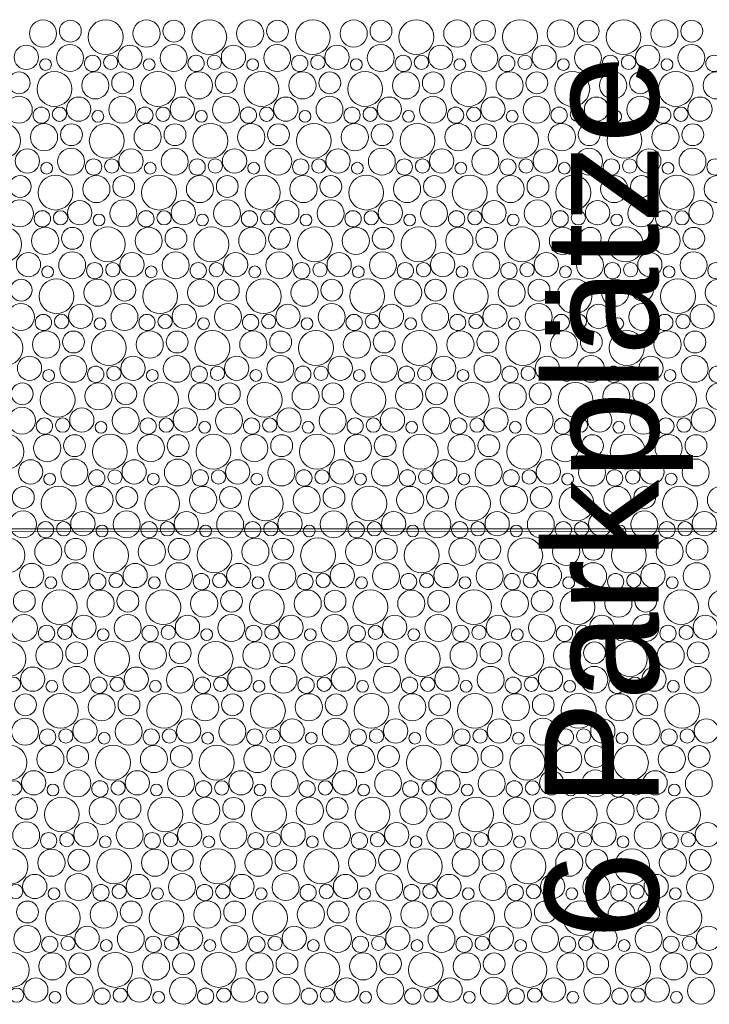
# Model space of a CAD drawing. Header units: metres. Extents: x -167 to 338, y -186 to 508.
# Tile 141 of 256: x 73.89 to 76.31, y 26.08 to 29.54. Entities that reach past the tile are written whole.
import ezdxf
from ezdxf.enums import TextEntityAlignment as Align

# ---------------------------------------------------------------- set-up
doc = ezdxf.new("R2010")
doc.units = ezdxf.units.M
doc.header["$MEASUREMENT"] = 0
doc.linetypes.add('Öffnungslinie Tür Fenster', pattern=[0.23, 0.15, -0.08])
for name, color, linetype in [('60 Gelände 2D Übersicht', 7, 'Continuous'), ('60 Stellplätze', 7, 'Continuous'), ('90 Allgemein Beschriftung', 7, 'Continuous')]:
    doc.layers.add(name, color=color, linetype=linetype)
doc.styles.add('ERSTELLTER_STIL_1', font='arial.ttf')
doc.styles.add('ERSTELLTER_STIL_2', font='arial.ttf')

# ---------------------------------------------------------------- blocks, each defined once
blk = doc.blocks.new('*X45', base_point=(27236.1321, 33357.279))
at = {"layer": '60 Gelände 2D Übersicht', "color": 9, "linetype": 'Continuous', "lineweight": 18}
for centre, radius in [((73.9718, 29.4934), 0.0477), ((74.0679, 29.5022), 0.0384), ((74.192, 29.481), 0.0612), ((74.3356, 29.4934), 0.0477), ((74.4316, 29.5022), 0.0384), ((74.5557, 29.481), 0.0612), ((74.6993, 29.4934), 0.0477), ((74.7953, 29.5022), 0.0384), ((74.9194, 29.481), 0.0612), ((75.063, 29.4934), 0.0477), ((75.159, 29.5022), 0.0384), ((75.2831, 29.481), 0.0612), ((75.4267, 29.4934), 0.0477), ((75.5227, 29.5022), 0.0384), ((75.6468, 29.481), 0.0612), ((75.7904, 29.4934), 0.0477), ((75.8864, 29.5022), 0.0384), ((76.0105, 29.481), 0.0612), ((76.1541, 29.4934), 0.0477), ((76.2501, 29.5022), 0.0384), ((73.9134, 29.41), 0.0426), ((74.0669, 29.4079), 0.0473), ((74.2771, 29.41), 0.0426), ((74.4306, 29.4079), 0.0473), ((74.6408, 29.41), 0.0426), ((74.7943, 29.4079), 0.0473), ((75.0045, 29.41), 0.0426), ((75.158, 29.4079), 0.0473), ((75.3682, 29.41), 0.0426), ((75.5217, 29.4079), 0.0473), ((75.7319, 29.41), 0.0426), ((75.8854, 29.4079), 0.0473), ((76.0956, 29.41), 0.0426), ((76.2491, 29.4079), 0.0473), ((73.9808, 29.3846), 0.0207), ((74.1459, 29.3888), 0.0286), ((74.2097, 29.3923), 0.0251), ((74.3445, 29.3846), 0.0207), ((74.5096, 29.3888), 0.0286), ((74.5734, 29.3923), 0.0251), ((74.7082, 29.3846), 0.0207), ((74.8733, 29.3888), 0.0286), ((74.9371, 29.3923), 0.0251), ((75.0719, 29.3846), 0.0207), ((75.237, 29.3888), 0.0286), ((75.3008, 29.3923), 0.0251), ((75.4356, 29.3846), 0.0207), ((75.6007, 29.3888), 0.0286), ((75.6646, 29.3923), 0.0251), ((75.7993, 29.3846), 0.0207), ((75.9644, 29.3888), 0.0286), ((76.0283, 29.3923), 0.0251), ((76.163, 29.3846), 0.0207), ((76.3281, 29.3888), 0.0286), ((73.8879, 29.3202), 0.0384), ((74.012, 29.299), 0.0612), ((74.1556, 29.3114), 0.0477), ((74.2516, 29.3202), 0.0384), ((74.3757, 29.299), 0.0612), ((74.5193, 29.3114), 0.0477), ((74.6153, 29.3202), 0.0384), ((74.7394, 29.299), 0.0612), ((74.883, 29.3114), 0.0477), ((74.979, 29.3202), 0.0384), ((75.1031, 29.299), 0.0612), ((75.2467, 29.3114), 0.0477), ((75.3427, 29.3202), 0.0384), ((75.4668, 29.299), 0.0612), ((75.6104, 29.3114), 0.0477), ((75.7064, 29.3202), 0.0384), ((75.8305, 29.299), 0.0612), ((75.9741, 29.3114), 0.0477), ((76.0701, 29.3202), 0.0384), ((76.1942, 29.299), 0.0612), ((76.3378, 29.3114), 0.0477), ((73.8869, 29.2259), 0.0473), ((74.0971, 29.228), 0.0426), ((74.2506, 29.2259), 0.0473), ((74.4608, 29.228), 0.0426), ((74.6143, 29.2259), 0.0473), ((74.8245, 29.228), 0.0426), ((74.978, 29.2259), 0.0473), ((75.1882, 29.228), 0.0426), ((75.3417, 29.2259), 0.0473), ((75.5519, 29.228), 0.0426), ((75.7054, 29.2259), 0.0473), ((75.9156, 29.228), 0.0426), ((76.0691, 29.2259), 0.0473), ((76.2793, 29.228), 0.0426), ((73.9659, 29.2068), 0.0286), ((74.0297, 29.2103), 0.0251), ((74.1645, 29.2026), 0.0207), ((74.3296, 29.2068), 0.0286), ((74.3934, 29.2103), 0.0251), ((74.5282, 29.2026), 0.0207), ((74.6933, 29.2068), 0.0286), ((74.7571, 29.2103), 0.0251), ((74.8919, 29.2026), 0.0207), ((75.057, 29.2068), 0.0286), ((75.1208, 29.2103), 0.0251), ((75.2556, 29.2026), 0.0207), ((75.4207, 29.2068), 0.0286), ((75.4846, 29.2103), 0.0251), ((75.6193, 29.2026), 0.0207), ((75.7844, 29.2068), 0.0286), ((75.8483, 29.2103), 0.0251), ((75.983, 29.2026), 0.0207), ((76.1481, 29.2068), 0.0286), ((76.212, 29.2103), 0.0251), ((73.832, 29.117), 0.0612), ((73.9756, 29.1294), 0.0477), ((74.0716, 29.1382), 0.0384), ((74.1957, 29.117), 0.0612), ((74.3393, 29.1294), 0.0477), ((74.4353, 29.1382), 0.0384), ((74.5594, 29.117), 0.0612), ((74.703, 29.1294), 0.0477), ((74.799, 29.1382), 0.0384), ((74.9231, 29.117), 0.0612), ((75.0667, 29.1294), 0.0477), ((75.1627, 29.1382), 0.0384), ((75.2868, 29.117), 0.0612), ((75.4304, 29.1294), 0.0477), ((75.5264, 29.1382), 0.0384), ((75.6505, 29.117), 0.0612), ((75.7941, 29.1294), 0.0477), ((75.8901, 29.1382), 0.0384), ((76.0142, 29.117), 0.0612), ((76.1578, 29.1294), 0.0477), ((76.2538, 29.1382), 0.0384), ((73.9171, 29.0461), 0.0426), ((74.0706, 29.0439), 0.0473), ((74.2808, 29.0461), 0.0426), ((74.4343, 29.0439), 0.0473), ((74.6445, 29.0461), 0.0426), ((74.798, 29.0439), 0.0473), ((75.0082, 29.0461), 0.0426), ((75.1617, 29.0439), 0.0473), ((75.3719, 29.0461), 0.0426), ((75.5254, 29.0439), 0.0473), ((75.7356, 29.0461), 0.0426), ((75.8891, 29.0439), 0.0473), ((76.0993, 29.0461), 0.0426), ((76.2528, 29.0439), 0.0473), ((74.1496, 29.0248), 0.0286), ((74.2134, 29.0283), 0.0251), ((74.5133, 29.0248), 0.0286), ((74.5771, 29.0283), 0.0251), ((74.877, 29.0248), 0.0286), ((74.9408, 29.0283), 0.0251), ((75.2407, 29.0248), 0.0286), ((75.3046, 29.0283), 0.0251), ((75.6044, 29.0248), 0.0286), ((75.6683, 29.0283), 0.0251), ((75.9681, 29.0248), 0.0286), ((76.032, 29.0283), 0.0251), ((76.3318, 29.0248), 0.0286), ((73.9845, 29.0206), 0.0207), ((74.3482, 29.0206), 0.0207), ((74.7119, 29.0206), 0.0207), ((75.0756, 29.0206), 0.0207), ((75.4393, 29.0206), 0.0207), ((75.803, 29.0206), 0.0207), ((76.1667, 29.0206), 0.0207), ((73.8916, 28.9563), 0.0384), ((74.0157, 28.935), 0.0612), ((74.1593, 28.9474), 0.0477), ((74.2553, 28.9563), 0.0384), ((74.3794, 28.935), 0.0612), ((74.523, 28.9474), 0.0477), ((74.619, 28.9563), 0.0384), ((74.7431, 28.935), 0.0612), ((74.8867, 28.9474), 0.0477), ((74.9827, 28.9563), 0.0384), ((75.1068, 28.935), 0.0612), ((75.2504, 28.9474), 0.0477), ((75.3464, 28.9563), 0.0384), ((75.4705, 28.935), 0.0612), ((75.6141, 28.9474), 0.0477), ((75.7101, 28.9563), 0.0384), ((75.8342, 28.935), 0.0612), ((75.9778, 28.9474), 0.0477), ((76.0738, 28.9563), 0.0384), ((76.1979, 28.935), 0.0612), ((76.3415, 28.9474), 0.0477), ((73.8906, 28.8619), 0.0473), ((74.2543, 28.8619), 0.0473), ((74.618, 28.8619), 0.0473), ((74.9817, 28.8619), 0.0473), ((75.3454, 28.8619), 0.0473), ((75.7091, 28.8619), 0.0473), ((76.0728, 28.8619), 0.0473), ((74.1008, 28.8641), 0.0426), ((74.4645, 28.8641), 0.0426), ((74.8282, 28.8641), 0.0426), ((75.1919, 28.8641), 0.0426), ((75.5556, 28.8641), 0.0426), ((75.9193, 28.8641), 0.0426), ((76.283, 28.8641), 0.0426), ((73.9696, 28.8428), 0.0286), ((74.0334, 28.8463), 0.0251), ((74.1682, 28.8386), 0.0207), ((74.3333, 28.8428), 0.0286), ((74.3971, 28.8463), 0.0251), ((74.5319, 28.8386), 0.0207), ((74.697, 28.8428), 0.0286), ((74.7608, 28.8463), 0.0251), ((74.8956, 28.8386), 0.0207), ((75.0607, 28.8428), 0.0286), ((75.1246, 28.8463), 0.0251), ((75.2593, 28.8386), 0.0207), ((75.4244, 28.8428), 0.0286), ((75.4883, 28.8463), 0.0251), ((75.623, 28.8386), 0.0207), ((75.7881, 28.8428), 0.0286), ((75.852, 28.8463), 0.0251), ((75.9867, 28.8386), 0.0207), ((76.1518, 28.8428), 0.0286), ((76.2157, 28.8463), 0.0251), ((73.8357, 28.753), 0.0612), ((73.9793, 28.7654), 0.0477), ((74.0753, 28.7743), 0.0384), ((74.1994, 28.753), 0.0612), ((74.343, 28.7654), 0.0477), ((74.439, 28.7743), 0.0384), ((74.5631, 28.753), 0.0612), ((74.7067, 28.7654), 0.0477), ((74.8027, 28.7743), 0.0384), ((74.9268, 28.753), 0.0612), ((75.0704, 28.7654), 0.0477), ((75.1664, 28.7743), 0.0384), ((75.2905, 28.753), 0.0612), ((75.4341, 28.7654), 0.0477), ((75.5301, 28.7743), 0.0384), ((75.6542, 28.753), 0.0612), ((75.7978, 28.7654), 0.0477), ((75.8938, 28.7743), 0.0384), ((76.0179, 28.753), 0.0612), ((76.1615, 28.7654), 0.0477), ((76.2575, 28.7743), 0.0384), ((73.9208, 28.6821), 0.0426), ((74.0743, 28.6799), 0.0473), ((74.2845, 28.6821), 0.0426), ((74.438, 28.6799), 0.0473), ((74.6482, 28.6821), 0.0426), ((74.8017, 28.6799), 0.0473), ((75.0119, 28.6821), 0.0426), ((75.1654, 28.6799), 0.0473), ((75.3756, 28.6821), 0.0426), ((75.5291, 28.6799), 0.0473), ((75.7393, 28.6821), 0.0426), ((75.8928, 28.6799), 0.0473), ((76.103, 28.6821), 0.0426), ((76.2565, 28.6799), 0.0473), ((73.9882, 28.6566), 0.0207), ((74.1533, 28.6608), 0.0286), ((74.2171, 28.6643), 0.0251), ((74.3519, 28.6566), 0.0207), ((74.517, 28.6608), 0.0286), ((74.5808, 28.6643), 0.0251), ((74.7156, 28.6566), 0.0207), ((74.8807, 28.6608), 0.0286), ((74.9446, 28.6643), 0.0251), ((75.0793, 28.6566), 0.0207), ((75.2444, 28.6608), 0.0286), ((75.3083, 28.6643), 0.0251), ((75.443, 28.6566), 0.0207), ((75.6081, 28.6608), 0.0286), ((75.672, 28.6643), 0.0251), ((75.8067, 28.6566), 0.0207), ((75.9718, 28.6608), 0.0286), ((76.0357, 28.6643), 0.0251), ((76.1704, 28.6566), 0.0207), ((76.3356, 28.6608), 0.0286), ((74.0194, 28.571), 0.0612), ((74.3831, 28.571), 0.0612), ((74.7468, 28.571), 0.0612), ((75.1105, 28.571), 0.0612), ((75.4742, 28.571), 0.0612), ((75.8379, 28.571), 0.0612), ((76.2017, 28.571), 0.0612), ((73.8953, 28.5923), 0.0384), ((74.163, 28.5834), 0.0477), ((74.259, 28.5923), 0.0384), ((74.5267, 28.5834), 0.0477), ((74.6227, 28.5923), 0.0384), ((74.8904, 28.5834), 0.0477), ((74.9864, 28.5923), 0.0384), ((75.2541, 28.5834), 0.0477), ((75.3501, 28.5923), 0.0384), ((75.6178, 28.5834), 0.0477), ((75.7138, 28.5923), 0.0384), ((75.9815, 28.5834), 0.0477), ((76.0775, 28.5923), 0.0384), ((76.3452, 28.5834), 0.0477), ((73.8943, 28.4979), 0.0473), ((74.1045, 28.5001), 0.0426), ((74.258, 28.4979), 0.0473), ((74.4682, 28.5001), 0.0426), ((74.6217, 28.4979), 0.0473), ((74.8319, 28.5001), 0.0426), ((74.9854, 28.4979), 0.0473), ((75.1956, 28.5001), 0.0426), ((75.3491, 28.4979), 0.0473), ((75.5593, 28.5001), 0.0426), ((75.7128, 28.4979), 0.0473), ((75.923, 28.5001), 0.0426), ((76.0765, 28.4979), 0.0473), ((76.2868, 28.5001), 0.0426), ((73.9733, 28.4788), 0.0286), ((74.0371, 28.4823), 0.0251), ((74.1719, 28.4746), 0.0207), ((74.337, 28.4788), 0.0286), ((74.4008, 28.4823), 0.0251), ((74.5356, 28.4746), 0.0207), ((74.7007, 28.4788), 0.0286), ((74.7646, 28.4823), 0.0251), ((74.8993, 28.4746), 0.0207), ((75.0644, 28.4788), 0.0286), ((75.1283, 28.4823), 0.0251), ((75.263, 28.4746), 0.0207), ((75.4281, 28.4788), 0.0286), ((75.492, 28.4823), 0.0251), ((75.6267, 28.4746), 0.0207), ((75.7918, 28.4788), 0.0286), ((75.8557, 28.4823), 0.0251), ((75.9904, 28.4746), 0.0207), ((76.1556, 28.4788), 0.0286), ((76.2194, 28.4823), 0.0251), ((73.8394, 28.389), 0.0612), ((73.983, 28.4014), 0.0477), ((74.079, 28.4103), 0.0384), ((74.2031, 28.389), 0.0612), ((74.3467, 28.4014), 0.0477), ((74.4427, 28.4103), 0.0384), ((74.5668, 28.389), 0.0612), ((74.7104, 28.4014), 0.0477), ((74.8064, 28.4103), 0.0384), ((74.9305, 28.389), 0.0612), ((75.0741, 28.4014), 0.0477), ((75.1701, 28.4103), 0.0384), ((75.2942, 28.389), 0.0612), ((75.4378, 28.4014), 0.0477), ((75.5338, 28.4103), 0.0384), ((75.6579, 28.389), 0.0612), ((75.8015, 28.4014), 0.0477), ((75.8975, 28.4103), 0.0384), ((76.0217, 28.389), 0.0612), ((76.1652, 28.4014), 0.0477), ((76.2613, 28.4103), 0.0384), ((73.9245, 28.3181), 0.0426), ((74.078, 28.3159), 0.0473), ((74.2882, 28.3181), 0.0426), ((74.4417, 28.3159), 0.0473), ((74.6519, 28.3181), 0.0426), ((74.8054, 28.3159), 0.0473), ((75.0156, 28.3181), 0.0426), ((75.1691, 28.3159), 0.0473), ((75.3793, 28.3181), 0.0426), ((75.5328, 28.3159), 0.0473), ((75.743, 28.3181), 0.0426), ((75.8965, 28.3159), 0.0473), ((76.1068, 28.3181), 0.0426), ((76.2602, 28.3159), 0.0473), ((74.157, 28.2968), 0.0286), ((74.2208, 28.3003), 0.0251), ((74.5207, 28.2968), 0.0286), ((74.5846, 28.3003), 0.0251), ((74.8844, 28.2968), 0.0286), ((74.9483, 28.3003), 0.0251), ((75.2481, 28.2968), 0.0286), ((75.312, 28.3003), 0.0251), ((75.6118, 28.2968), 0.0286), ((75.6757, 28.3003), 0.0251), ((75.9756, 28.2968), 0.0286), ((76.0394, 28.3003), 0.0251), ((76.3393, 28.2968), 0.0286), ((73.9919, 28.2926), 0.0207), ((74.3556, 28.2926), 0.0207), ((74.7193, 28.2926), 0.0207), ((75.083, 28.2926), 0.0207), ((75.4467, 28.2926), 0.0207), ((75.8104, 28.2926), 0.0207), ((76.1741, 28.2926), 0.0207), ((73.899, 28.2283), 0.0384), ((74.0231, 28.207), 0.0612), ((74.1667, 28.2194), 0.0477), ((74.2627, 28.2283), 0.0384), ((74.3868, 28.207), 0.0612), ((74.5304, 28.2194), 0.0477), ((74.6264, 28.2283), 0.0384), ((74.7505, 28.207), 0.0612), ((74.8941, 28.2194), 0.0477), ((74.9901, 28.2283), 0.0384), ((75.1142, 28.207), 0.0612), ((75.2578, 28.2194), 0.0477), ((75.3538, 28.2283), 0.0384), ((75.4779, 28.207), 0.0612), ((75.6215, 28.2194), 0.0477), ((75.7175, 28.2283), 0.0384), ((75.8417, 28.207), 0.0612), ((75.9852, 28.2194), 0.0477), ((76.0813, 28.2283), 0.0384), ((76.2054, 28.207), 0.0612), ((76.3489, 28.2194), 0.0477), ((73.898, 28.1339), 0.0473), ((74.1082, 28.1361), 0.0426), ((74.2617, 28.1339), 0.0473), ((74.4719, 28.1361), 0.0426), ((74.6254, 28.1339), 0.0473), ((74.8356, 28.1361), 0.0426), ((74.9891, 28.1339), 0.0473), ((75.1993, 28.1361), 0.0426), ((75.3528, 28.1339), 0.0473), ((75.563, 28.1361), 0.0426), ((75.7165, 28.1339), 0.0473), ((75.9268, 28.1361), 0.0426), ((76.0802, 28.1339), 0.0473), ((76.2905, 28.1361), 0.0426), ((73.977, 28.1148), 0.0286), ((74.0408, 28.1183), 0.0251), ((74.1756, 28.1106), 0.0207), ((74.3407, 28.1148), 0.0286), ((74.4046, 28.1183), 0.0251), ((74.5393, 28.1106), 0.0207), ((74.7044, 28.1148), 0.0286), ((74.7683, 28.1183), 0.0251), ((74.903, 28.1106), 0.0207), ((75.0681, 28.1148), 0.0286), ((75.132, 28.1183), 0.0251), ((75.2667, 28.1106), 0.0207), ((75.4318, 28.1148), 0.0286), ((75.4957, 28.1183), 0.0251), ((75.6304, 28.1106), 0.0207), ((75.7956, 28.1148), 0.0286), ((75.8594, 28.1183), 0.0251), ((75.9941, 28.1106), 0.0207), ((76.1593, 28.1148), 0.0286), ((76.2231, 28.1183), 0.0251), ((73.8431, 28.025), 0.0612), ((73.9867, 28.0375), 0.0477), ((74.0827, 28.0463), 0.0384), ((74.2068, 28.025), 0.0612), ((74.3504, 28.0375), 0.0477), ((74.4464, 28.0463), 0.0384), ((74.5705, 28.025), 0.0612), ((74.7141, 28.0375), 0.0477), ((74.8101, 28.0463), 0.0384), ((74.9342, 28.025), 0.0612), ((75.0778, 28.0375), 0.0477), ((75.1738, 28.0463), 0.0384), ((75.2979, 28.025), 0.0612), ((75.4415, 28.0375), 0.0477), ((75.5375, 28.0463), 0.0384), ((75.6617, 28.025), 0.0612), ((75.8052, 28.0375), 0.0477), ((75.9013, 28.0463), 0.0384), ((76.0254, 28.025), 0.0612), ((76.1689, 28.0375), 0.0477), ((76.265, 28.0463), 0.0384), ((73.9282, 27.9541), 0.0426), ((74.0817, 27.9519), 0.0473), ((74.2919, 27.9541), 0.0426), ((74.4454, 27.9519), 0.0473), ((74.6556, 27.9541), 0.0426), ((74.8091, 27.9519), 0.0473), ((75.0193, 27.9541), 0.0426), ((75.1728, 27.9519), 0.0473), ((75.383, 27.9541), 0.0426), ((75.5365, 27.9519), 0.0473), ((75.7468, 27.9541), 0.0426), ((75.9002, 27.9519), 0.0473), ((76.1105, 27.9541), 0.0426), ((76.2639, 27.9519), 0.0473), ((73.9956, 27.9287), 0.0207), ((74.1607, 27.9328), 0.0286), ((74.2246, 27.9363), 0.0251), ((74.3593, 27.9287), 0.0207), ((74.5244, 27.9328), 0.0286), ((74.5883, 27.9363), 0.0251), ((74.723, 27.9287), 0.0207), ((74.8881, 27.9328), 0.0286), ((74.952, 27.9363), 0.0251), ((75.0867, 27.9287), 0.0207), ((75.2518, 27.9328), 0.0286), ((75.3157, 27.9363), 0.0251), ((75.4504, 27.9287), 0.0207), ((75.6156, 27.9328), 0.0286), ((75.6794, 27.9363), 0.0251), ((75.8141, 27.9287), 0.0207), ((75.9793, 27.9328), 0.0286), ((76.0431, 27.9363), 0.0251), ((76.1778, 27.9287), 0.0207), ((73.9027, 27.8643), 0.0384), ((74.0268, 27.843), 0.0612), ((74.1704, 27.8555), 0.0477), ((74.2664, 27.8643), 0.0384), ((74.3905, 27.843), 0.0612), ((74.5341, 27.8555), 0.0477), ((74.6301, 27.8643), 0.0384), ((74.7542, 27.843), 0.0612), ((74.8978, 27.8555), 0.0477), ((74.9938, 27.8643), 0.0384), ((75.1179, 27.843), 0.0612), ((75.2615, 27.8555), 0.0477), ((75.3575, 27.8643), 0.0384), ((75.4817, 27.843), 0.0612), ((75.6252, 27.8555), 0.0477), ((75.7213, 27.8643), 0.0384), ((75.8454, 27.843), 0.0612), ((75.9889, 27.8555), 0.0477), ((76.085, 27.8643), 0.0384), ((76.2091, 27.843), 0.0612), ((76.3526, 27.8555), 0.0477), ((73.9017, 27.7699), 0.0473), ((74.1119, 27.7721), 0.0426), ((74.2654, 27.7699), 0.0473), ((74.4756, 27.7721), 0.0426), ((74.6291, 27.7699), 0.0473), ((74.8393, 27.7721), 0.0426), ((74.9928, 27.7699), 0.0473), ((75.203, 27.7721), 0.0426), ((75.3565, 27.7699), 0.0473), ((75.5668, 27.7721), 0.0426), ((75.7202, 27.7699), 0.0473), ((75.9305, 27.7721), 0.0426), ((76.0839, 27.7699), 0.0473), ((76.2942, 27.7721), 0.0426), ((73.9807, 27.7508), 0.0286), ((74.0446, 27.7543), 0.0251), ((74.1793, 27.7467), 0.0207), ((74.3444, 27.7508), 0.0286), ((74.4083, 27.7543), 0.0251), ((74.543, 27.7467), 0.0207), ((74.7081, 27.7508), 0.0286), ((74.772, 27.7543), 0.0251), ((74.9067, 27.7467), 0.0207), ((75.0718, 27.7508), 0.0286), ((75.1357, 27.7543), 0.0251), ((75.2704, 27.7467), 0.0207), ((75.4356, 27.7508), 0.0286), ((75.4994, 27.7543), 0.0251), ((75.6341, 27.7467), 0.0207), ((75.7993, 27.7508), 0.0286), ((75.8631, 27.7543), 0.0251), ((75.9978, 27.7467), 0.0207), ((76.163, 27.7508), 0.0286), ((76.2268, 27.7543), 0.0251), ((73.8468, 27.661), 0.0612), ((73.9904, 27.6735), 0.0477), ((74.0864, 27.6823), 0.0384), ((74.2105, 27.661), 0.0612), ((74.3541, 27.6735), 0.0477), ((74.4501, 27.6823), 0.0384), ((74.5742, 27.661), 0.0612), ((74.7178, 27.6735), 0.0477), ((74.8138, 27.6823), 0.0384), ((74.9379, 27.661), 0.0612), ((75.0815, 27.6735), 0.0477), ((75.1775, 27.6823), 0.0384), ((75.3017, 27.661), 0.0612), ((75.4452, 27.6735), 0.0477), ((75.5413, 27.6823), 0.0384), ((75.6654, 27.661), 0.0612), ((75.8089, 27.6735), 0.0477), ((75.905, 27.6823), 0.0384), ((76.0291, 27.661), 0.0612), ((76.1726, 27.6735), 0.0477), ((76.2687, 27.6823), 0.0384), ((73.9319, 27.5901), 0.0426), ((74.0854, 27.5879), 0.0473), ((74.2956, 27.5901), 0.0426), ((74.4491, 27.5879), 0.0473), ((74.6593, 27.5901), 0.0426), ((74.8128, 27.5879), 0.0473), ((75.023, 27.5901), 0.0426), ((75.1765, 27.5879), 0.0473), ((75.3868, 27.5901), 0.0426), ((75.5402, 27.5879), 0.0473), ((75.7505, 27.5901), 0.0426), ((75.9039, 27.5879), 0.0473), ((76.1142, 27.5901), 0.0426), ((76.2676, 27.5879), 0.0473), ((74.1644, 27.5688), 0.0286), ((74.2283, 27.5724), 0.0251), ((74.5281, 27.5688), 0.0286), ((74.592, 27.5724), 0.0251), ((74.8918, 27.5688), 0.0286), ((74.9557, 27.5724), 0.0251), ((75.2556, 27.5688), 0.0286), ((75.3194, 27.5724), 0.0251), ((75.6193, 27.5688), 0.0286), ((75.6831, 27.5724), 0.0251), ((75.983, 27.5688), 0.0286), ((76.0468, 27.5724), 0.0251), ((73.9993, 27.5647), 0.0207), ((74.363, 27.5647), 0.0207), ((74.7267, 27.5647), 0.0207), ((75.0904, 27.5647), 0.0207), ((75.4541, 27.5647), 0.0207), ((75.8178, 27.5647), 0.0207), ((76.1815, 27.5647), 0.0207), ((73.9064, 27.5003), 0.0384), ((74.0305, 27.479), 0.0612), ((74.1741, 27.4915), 0.0477), ((74.2701, 27.5003), 0.0384), ((74.3942, 27.479), 0.0612), ((74.5378, 27.4915), 0.0477), ((74.6338, 27.5003), 0.0384), ((74.7579, 27.479), 0.0612), ((74.9015, 27.4915), 0.0477), ((74.9975, 27.5003), 0.0384), ((75.1217, 27.479), 0.0612), ((75.2652, 27.4915), 0.0477), ((75.3613, 27.5003), 0.0384), ((75.4854, 27.479), 0.0612), ((75.6289, 27.4915), 0.0477), ((75.725, 27.5003), 0.0384), ((75.8491, 27.479), 0.0612), ((75.9926, 27.4915), 0.0477), ((76.0887, 27.5003), 0.0384), ((76.2128, 27.479), 0.0612), ((76.3563, 27.4915), 0.0477), ((73.9054, 27.4059), 0.0473), ((74.1156, 27.4081), 0.0426), ((74.2691, 27.4059), 0.0473), ((74.4793, 27.4081), 0.0426), ((74.6328, 27.4059), 0.0473), ((74.843, 27.4081), 0.0426), ((74.9965, 27.4059), 0.0473), ((75.2068, 27.4081), 0.0426), ((75.3602, 27.4059), 0.0473), ((75.5705, 27.4081), 0.0426), ((75.7239, 27.4059), 0.0473), ((75.9342, 27.4081), 0.0426), ((76.0876, 27.4059), 0.0473), ((76.2979, 27.4081), 0.0426), ((73.9844, 27.3868), 0.0286), ((74.0483, 27.3904), 0.0251), ((74.183, 27.3827), 0.0207), ((74.3481, 27.3868), 0.0286), ((74.412, 27.3904), 0.0251), ((74.5467, 27.3827), 0.0207), ((74.7118, 27.3868), 0.0286), ((74.7757, 27.3904), 0.0251), ((74.9104, 27.3827), 0.0207), ((75.0756, 27.3868), 0.0286), ((75.1394, 27.3904), 0.0251), ((75.2741, 27.3827), 0.0207), ((75.4393, 27.3868), 0.0286), ((75.5031, 27.3904), 0.0251), ((75.6378, 27.3827), 0.0207), ((75.803, 27.3868), 0.0286), ((75.8668, 27.3904), 0.0251), ((76.0015, 27.3827), 0.0207), ((76.1667, 27.3868), 0.0286), ((76.2305, 27.3904), 0.0251), ((73.8505, 27.297), 0.0612), ((73.9941, 27.3095), 0.0477), ((74.0901, 27.3183), 0.0384), ((74.2142, 27.297), 0.0612), ((74.3578, 27.3095), 0.0477), ((74.4538, 27.3183), 0.0384), ((74.5779, 27.297), 0.0612), ((74.7215, 27.3095), 0.0477), ((74.8175, 27.3183), 0.0384), ((74.9417, 27.297), 0.0612), ((75.0852, 27.3095), 0.0477), ((75.1813, 27.3183), 0.0384), ((75.3054, 27.297), 0.0612), ((75.4489, 27.3095), 0.0477), ((75.545, 27.3183), 0.0384), ((75.6691, 27.297), 0.0612), ((75.8126, 27.3095), 0.0477), ((75.9087, 27.3183), 0.0384), ((76.0328, 27.297), 0.0612), ((76.1763, 27.3095), 0.0477), ((76.2724, 27.3183), 0.0384), ((73.9356, 27.2261), 0.0426), ((74.0891, 27.2239), 0.0473), ((74.2993, 27.2261), 0.0426), ((74.4528, 27.2239), 0.0473), ((74.663, 27.2261), 0.0426), ((74.8165, 27.2239), 0.0473), ((75.0268, 27.2261), 0.0426), ((75.1802, 27.2239), 0.0473), ((75.3905, 27.2261), 0.0426), ((75.5439, 27.2239), 0.0473), ((75.7542, 27.2261), 0.0426), ((75.9076, 27.2239), 0.0473), ((76.1179, 27.2261), 0.0426), ((76.2714, 27.2239), 0.0473), ((73.8683, 27.2084), 0.0251), ((74.003, 27.2007), 0.0207), ((74.1681, 27.2048), 0.0286), ((74.232, 27.2084), 0.0251), ((74.3667, 27.2007), 0.0207), ((74.5318, 27.2048), 0.0286), ((74.5957, 27.2084), 0.0251), ((74.7304, 27.2007), 0.0207), ((74.8956, 27.2048), 0.0286), ((74.9594, 27.2084), 0.0251), ((75.0941, 27.2007), 0.0207), ((75.2593, 27.2048), 0.0286), ((75.3231, 27.2084), 0.0251), ((75.4578, 27.2007), 0.0207), ((75.623, 27.2048), 0.0286), ((75.6868, 27.2084), 0.0251), ((75.8215, 27.2007), 0.0207), ((75.9867, 27.2048), 0.0286), ((76.0505, 27.2084), 0.0251), ((76.1853, 27.2007), 0.0207), ((73.9101, 27.1363), 0.0384), ((74.0342, 27.115), 0.0612), ((74.1778, 27.1275), 0.0477), ((74.2738, 27.1363), 0.0384), ((74.3979, 27.115), 0.0612), ((74.5415, 27.1275), 0.0477), ((74.6375, 27.1363), 0.0384), ((74.7617, 27.115), 0.0612), ((74.9052, 27.1275), 0.0477), ((75.0013, 27.1363), 0.0384), ((75.1254, 27.115), 0.0612), ((75.2689, 27.1275), 0.0477), ((75.365, 27.1363), 0.0384), ((75.4891, 27.115), 0.0612), ((75.6326, 27.1275), 0.0477), ((75.7287, 27.1363), 0.0384), ((75.8528, 27.115), 0.0612), ((75.9963, 27.1275), 0.0477), ((76.0924, 27.1363), 0.0384), ((76.2165, 27.115), 0.0612), ((73.9091, 27.0419), 0.0473), ((74.1193, 27.0441), 0.0426), ((74.2728, 27.0419), 0.0473), ((74.483, 27.0441), 0.0426), ((74.6365, 27.0419), 0.0473), ((74.8468, 27.0441), 0.0426), ((75.0002, 27.0419), 0.0473), ((75.2105, 27.0441), 0.0426), ((75.3639, 27.0419), 0.0473), ((75.5742, 27.0441), 0.0426), ((75.7276, 27.0419), 0.0473), ((75.9379, 27.0441), 0.0426), ((76.0914, 27.0419), 0.0473), ((76.3016, 27.0441), 0.0426), ((73.9881, 27.0228), 0.0286), ((74.052, 27.0264), 0.0251), ((74.3518, 27.0228), 0.0286), ((74.4157, 27.0264), 0.0251), ((74.7156, 27.0228), 0.0286), ((74.7794, 27.0264), 0.0251), ((75.0793, 27.0228), 0.0286), ((75.1431, 27.0264), 0.0251), ((75.443, 27.0228), 0.0286), ((75.5068, 27.0264), 0.0251), ((75.8067, 27.0228), 0.0286), ((75.8705, 27.0264), 0.0251), ((76.1704, 27.0228), 0.0286), ((76.2342, 27.0264), 0.0251), ((74.1867, 27.0187), 0.0207), ((74.5504, 27.0187), 0.0207), ((74.9141, 27.0187), 0.0207), ((75.2778, 27.0187), 0.0207), ((75.6415, 27.0187), 0.0207), ((76.0053, 27.0187), 0.0207), ((73.8542, 26.933), 0.0612), ((73.9978, 26.9455), 0.0477), ((74.0938, 26.9543), 0.0384), ((74.2179, 26.933), 0.0612), ((74.3615, 26.9455), 0.0477), ((74.4575, 26.9543), 0.0384), ((74.5817, 26.933), 0.0612), ((74.7252, 26.9455), 0.0477), ((74.8213, 26.9543), 0.0384), ((74.9454, 26.933), 0.0612), ((75.0889, 26.9455), 0.0477), ((75.185, 26.9543), 0.0384), ((75.3091, 26.933), 0.0612), ((75.4526, 26.9455), 0.0477), ((75.5487, 26.9543), 0.0384), ((75.6728, 26.933), 0.0612), ((75.8163, 26.9455), 0.0477), ((75.9124, 26.9543), 0.0384), ((76.0365, 26.933), 0.0612), ((76.18, 26.9455), 0.0477), ((76.2761, 26.9543), 0.0384), ((73.9393, 26.8621), 0.0426), ((74.0928, 26.8599), 0.0473), ((74.303, 26.8621), 0.0426), ((74.4565, 26.8599), 0.0473), ((74.6668, 26.8621), 0.0426), ((74.8202, 26.8599), 0.0473), ((75.0305, 26.8621), 0.0426), ((75.1839, 26.8599), 0.0473), ((75.3942, 26.8621), 0.0426), ((75.5476, 26.8599), 0.0473), ((75.7579, 26.8621), 0.0426), ((75.9114, 26.8599), 0.0473), ((76.1216, 26.8621), 0.0426), ((76.2751, 26.8599), 0.0473), ((73.872, 26.8444), 0.0251), ((74.1718, 26.8408), 0.0286), ((74.2357, 26.8444), 0.0251), ((74.5356, 26.8408), 0.0286), ((74.5994, 26.8444), 0.0251), ((74.8993, 26.8408), 0.0286), ((74.9631, 26.8444), 0.0251), ((75.263, 26.8408), 0.0286), ((75.3268, 26.8444), 0.0251), ((75.6267, 26.8408), 0.0286), ((75.6905, 26.8444), 0.0251), ((75.9904, 26.8408), 0.0286), ((76.0542, 26.8444), 0.0251), ((74.0067, 26.8367), 0.0207), ((74.3704, 26.8367), 0.0207), ((74.7341, 26.8367), 0.0207), ((75.0978, 26.8367), 0.0207), ((75.4615, 26.8367), 0.0207), ((75.8253, 26.8367), 0.0207), ((76.189, 26.8367), 0.0207), ((73.9138, 26.7723), 0.0384), ((74.0379, 26.751), 0.0612), ((74.1815, 26.7635), 0.0477), ((74.2775, 26.7723), 0.0384), ((74.4017, 26.751), 0.0612), ((74.5452, 26.7635), 0.0477), ((74.6413, 26.7723), 0.0384), ((74.7654, 26.751), 0.0612), ((74.9089, 26.7635), 0.0477), ((75.005, 26.7723), 0.0384), ((75.1291, 26.751), 0.0612), ((75.2726, 26.7635), 0.0477), ((75.3687, 26.7723), 0.0384), ((75.4928, 26.751), 0.0612), ((75.6363, 26.7635), 0.0477), ((75.7324, 26.7723), 0.0384), ((75.8565, 26.751), 0.0612), ((76, 26.7635), 0.0477), ((76.0961, 26.7723), 0.0384), ((76.2202, 26.751), 0.0612), ((73.9128, 26.6779), 0.0473), ((74.123, 26.6801), 0.0426), ((74.2765, 26.6779), 0.0473), ((74.4868, 26.6801), 0.0426), ((74.6402, 26.6779), 0.0473), ((74.8505, 26.6801), 0.0426), ((75.0039, 26.6779), 0.0473), ((75.2142, 26.6801), 0.0426), ((75.3676, 26.6779), 0.0473), ((75.5779, 26.6801), 0.0426), ((75.7314, 26.6779), 0.0473), ((75.9416, 26.6801), 0.0426), ((76.0951, 26.6779), 0.0473), ((76.3053, 26.6801), 0.0426), ((73.9918, 26.6588), 0.0286), ((74.0557, 26.6624), 0.0251), ((74.1904, 26.6547), 0.0207), ((74.3556, 26.6588), 0.0286), ((74.4194, 26.6624), 0.0251), ((74.5541, 26.6547), 0.0207), ((74.7193, 26.6588), 0.0286), ((74.7831, 26.6624), 0.0251), ((74.9178, 26.6547), 0.0207), ((75.083, 26.6588), 0.0286), ((75.1468, 26.6624), 0.0251), ((75.2815, 26.6547), 0.0207), ((75.4467, 26.6588), 0.0286), ((75.5105, 26.6624), 0.0251), ((75.6453, 26.6547), 0.0207), ((75.8104, 26.6588), 0.0286), ((75.8742, 26.6624), 0.0251), ((76.009, 26.6547), 0.0207), ((76.1741, 26.6588), 0.0286), ((76.2379, 26.6624), 0.0251), ((73.8579, 26.569), 0.0612), ((74.0015, 26.5815), 0.0477), ((74.0975, 26.5903), 0.0384), ((74.2217, 26.569), 0.0612), ((74.3652, 26.5815), 0.0477), ((74.4613, 26.5903), 0.0384), ((74.5854, 26.569), 0.0612), ((74.7289, 26.5815), 0.0477), ((74.825, 26.5903), 0.0384), ((74.9491, 26.569), 0.0612), ((75.0926, 26.5815), 0.0477), ((75.1887, 26.5903), 0.0384), ((75.3128, 26.569), 0.0612), ((75.4563, 26.5815), 0.0477), ((75.5524, 26.5903), 0.0384), ((75.6765, 26.569), 0.0612), ((75.82, 26.5815), 0.0477), ((75.9161, 26.5903), 0.0384), ((76.0402, 26.569), 0.0612), ((76.1838, 26.5815), 0.0477), ((76.2798, 26.5903), 0.0384), ((73.943, 26.4981), 0.0426), ((74.0965, 26.4959), 0.0473), ((74.3068, 26.4981), 0.0426), ((74.4602, 26.4959), 0.0473), ((74.6705, 26.4981), 0.0426), ((74.8239, 26.4959), 0.0473), ((75.0342, 26.4981), 0.0426), ((75.1876, 26.4959), 0.0473), ((75.3979, 26.4981), 0.0426), ((75.5514, 26.4959), 0.0473), ((75.7616, 26.4981), 0.0426), ((75.9151, 26.4959), 0.0473), ((76.1253, 26.4981), 0.0426), ((76.2788, 26.4959), 0.0473), ((73.8757, 26.4804), 0.0251), ((74.0104, 26.4727), 0.0207), ((74.1756, 26.4768), 0.0286), ((74.2394, 26.4804), 0.0251), ((74.3741, 26.4727), 0.0207), ((74.5393, 26.4768), 0.0286), ((74.6031, 26.4804), 0.0251), ((74.7378, 26.4727), 0.0207), ((74.903, 26.4768), 0.0286), ((74.9668, 26.4804), 0.0251), ((75.1015, 26.4727), 0.0207), ((75.2667, 26.4768), 0.0286), ((75.3305, 26.4804), 0.0251), ((75.4653, 26.4727), 0.0207), ((75.6304, 26.4768), 0.0286), ((75.6942, 26.4804), 0.0251), ((75.829, 26.4727), 0.0207), ((75.9941, 26.4768), 0.0286), ((76.0579, 26.4804), 0.0251), ((76.1927, 26.4727), 0.0207), ((73.9175, 26.4083), 0.0384), ((74.0417, 26.387), 0.0612), ((74.1852, 26.3995), 0.0477), ((74.2813, 26.4083), 0.0384), ((74.4054, 26.387), 0.0612), ((74.5489, 26.3995), 0.0477), ((74.645, 26.4083), 0.0384), ((74.7691, 26.387), 0.0612), ((74.9126, 26.3995), 0.0477), ((75.0087, 26.4083), 0.0384), ((75.1328, 26.387), 0.0612), ((75.2763, 26.3995), 0.0477), ((75.3724, 26.4083), 0.0384), ((75.4965, 26.387), 0.0612), ((75.64, 26.3995), 0.0477), ((75.7361, 26.4083), 0.0384), ((75.8602, 26.387), 0.0612), ((76.0038, 26.3995), 0.0477), ((76.0998, 26.4083), 0.0384), ((76.2239, 26.387), 0.0612), ((73.9165, 26.3139), 0.0473), ((74.1268, 26.3161), 0.0426), ((74.2802, 26.3139), 0.0473), ((74.4905, 26.3161), 0.0426), ((74.6439, 26.3139), 0.0473), ((74.8542, 26.3161), 0.0426), ((75.0076, 26.3139), 0.0473), ((75.2179, 26.3161), 0.0426), ((75.3714, 26.3139), 0.0473), ((75.5816, 26.3161), 0.0426), ((75.7351, 26.3139), 0.0473), ((75.9453, 26.3161), 0.0426), ((76.0988, 26.3139), 0.0473), ((76.309, 26.3161), 0.0426), ((73.9956, 26.2948), 0.0286), ((74.0594, 26.2984), 0.0251), ((74.3593, 26.2948), 0.0286), ((74.4231, 26.2984), 0.0251), ((74.723, 26.2948), 0.0286), ((74.7868, 26.2984), 0.0251), ((75.0867, 26.2948), 0.0286), ((75.1505, 26.2984), 0.0251), ((75.4504, 26.2948), 0.0286), ((75.5142, 26.2984), 0.0251), ((75.8141, 26.2948), 0.0286), ((75.8779, 26.2984), 0.0251), ((76.1778, 26.2948), 0.0286), ((76.2416, 26.2984), 0.0251), ((74.1941, 26.2907), 0.0207), ((74.5578, 26.2907), 0.0207), ((74.9215, 26.2907), 0.0207), ((75.2853, 26.2907), 0.0207), ((75.649, 26.2907), 0.0207), ((76.0127, 26.2907), 0.0207), ((73.8617, 26.205), 0.0612), ((74.0052, 26.2175), 0.0477), ((74.1013, 26.2263), 0.0384), ((74.2254, 26.205), 0.0612), ((74.3689, 26.2175), 0.0477), ((74.465, 26.2263), 0.0384), ((74.5891, 26.205), 0.0612), ((74.7326, 26.2175), 0.0477), ((74.8287, 26.2263), 0.0384), ((74.9528, 26.205), 0.0612), ((75.0963, 26.2175), 0.0477), ((75.1924, 26.2263), 0.0384), ((75.3165, 26.205), 0.0612), ((75.46, 26.2175), 0.0477), ((75.5561, 26.2263), 0.0384), ((75.6802, 26.205), 0.0612), ((75.8238, 26.2175), 0.0477), ((75.9198, 26.2263), 0.0384), ((76.0439, 26.205), 0.0612), ((76.1875, 26.2175), 0.0477), ((76.2835, 26.2263), 0.0384), ((73.9468, 26.1341), 0.0426), ((74.1002, 26.1319), 0.0473), ((74.3105, 26.1341), 0.0426), ((74.4639, 26.1319), 0.0473), ((74.6742, 26.1341), 0.0426), ((74.8276, 26.1319), 0.0473), ((75.0379, 26.1341), 0.0426), ((75.1914, 26.1319), 0.0473), ((75.4016, 26.1341), 0.0426), ((75.5551, 26.1319), 0.0473), ((75.7653, 26.1341), 0.0426), ((75.9188, 26.1319), 0.0473), ((76.129, 26.1341), 0.0426), ((76.2825, 26.1319), 0.0473), ((73.8794, 26.1164), 0.0251), ((74.0141, 26.1087), 0.0207), ((74.1793, 26.1128), 0.0286), ((74.2431, 26.1164), 0.0251), ((74.3778, 26.1087), 0.0207), ((74.543, 26.1128), 0.0286), ((74.6068, 26.1164), 0.0251), ((74.7415, 26.1087), 0.0207), ((74.9067, 26.1128), 0.0286), ((74.9705, 26.1164), 0.0251), ((75.1053, 26.1087), 0.0207), ((75.2704, 26.1128), 0.0286), ((75.3342, 26.1164), 0.0251), ((75.469, 26.1087), 0.0207), ((75.6341, 26.1128), 0.0286), ((75.6979, 26.1164), 0.0251), ((75.8327, 26.1087), 0.0207), ((75.9978, 26.1128), 0.0286), ((76.0616, 26.1164), 0.0251), ((76.1964, 26.1087), 0.0207)]:
    blk.add_circle(centre, radius, dxfattribs=at)
blk = doc.blocks.new('Parkplätze 27')
at = {"layer": '60 Stellplätze', "color": 7, "linetype": 'Continuous', "lineweight": 13, "flags": 128}
blk.add_lwpolyline([(8.245, 0), (8.255, 0), (8.255, 5.4989), (8.245, 5.4989)], close=True, dxfattribs=at)
at = {"layer": '60 Stellplätze', "color": 7, "linetype": 'Continuous', "lineweight": 13, "style": 'ERSTELLTER_STIL_2'}
for tag, p in [('num_start_0', (0.4, 0.4171)), ('num_start_1', (3.15, 0.4171)), ('num_start_2', (5.9, 0.4146)), ('num_start_3', (8.65, 0.4171)), ('num_start_4', (11.4, 0.4146)), ('num_start_5', (14.15, 0.4146))]:
    blk.add_attdef(tag, text='', height=0.3, dxfattribs=at).set_placement(p, align=Align.MIDDLE_CENTER)

msp = doc.modelspace()

# ---------------------------------------------------------------- block references
at = {"layer": '60 Gelände 2D Übersicht', "color": 9, "linetype": 'Öffnungslinie Tür Fenster', "lineweight": 18}
msp.add_blockref('*X45', (27236.1321, 33357.279), dxfattribs=at)
at = {"layer": '60 Stellplätze', "color": 7, "linetype": 'Continuous', "lineweight": 13, "rotation": 89.9945255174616}
msp.add_blockref('Parkplätze 27', (77.6622, 19.4991), dxfattribs=at)

# ---------------------------------------------------------------- texts
at = {"layer": '90 Allgemein Beschriftung', "color": 7, "linetype": 'Continuous', "lineweight": 13, "insert": (75.7335, 26.3114), "char_height": 0.4, "attachment_point": 1, "rotation": 90, "style": 'ERSTELLTER_STIL_1'}
msp.add_mtext('\\A1;{\\pql;\\fArial|b0|i0|c0|p0;\\W1.000000;6\\fArial|b0|i0|c0|p0;\\W1.000000; Parkplätze}', dxfattribs=at)

doc.saveas('drawing.dxf')
